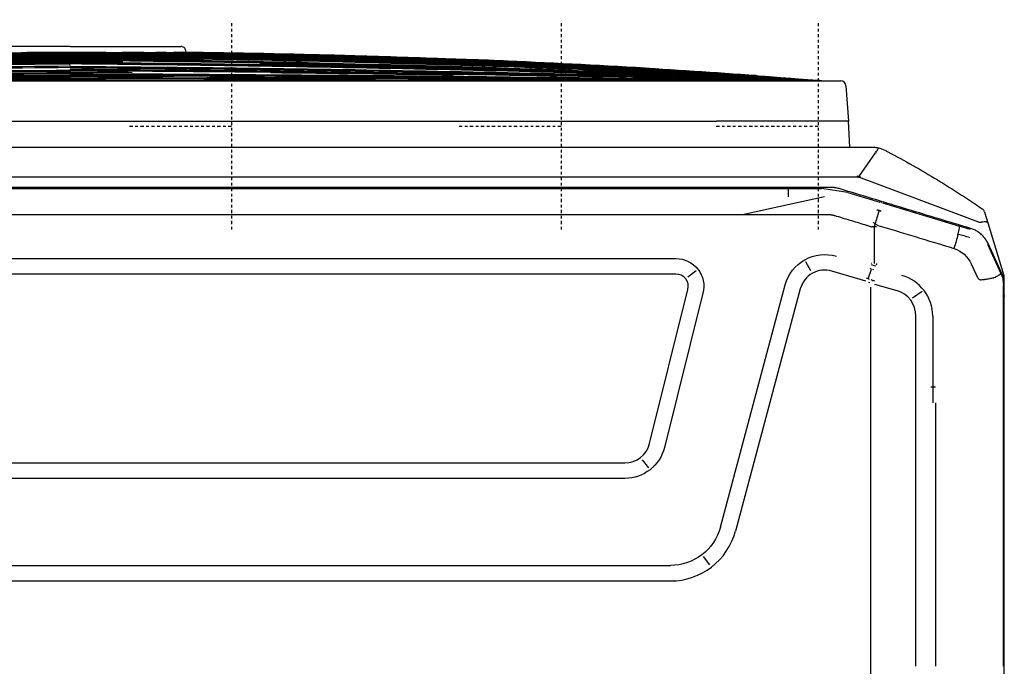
# Model space of a CAD drawing. Header units: centimetres. Extents: x 8435 to 34224, y 15581 to 23928.
# Tile 32 of 256: x 14124 to 14162, y 19673 to 19698. Entities that reach past the tile are written whole.
import ezdxf
from ezdxf import colors
from ezdxf.entities.mleader import LeaderData, LeaderLine
from ezdxf.math import Vec2, Vec3

# ---------------------------------------------------------------- set-up
doc = ezdxf.new("R2010")
doc.units = ezdxf.units.CM
doc.header["$LTSCALE"] = 0.2
doc.linetypes.add('CENTER', pattern=[2, 1.25, -0.25, 0.25, -0.25])
doc.layers.add('_ET_OPIS', color=7, linetype='Continuous', lineweight=20)
doc.styles.add('SIMPLEX', font='simplex.shx', dxfattribs={"height": 12})

# ---------------------------------------------------------------- blocks, each defined once
blk = doc.blocks.new('A$C557f46fc')
at = {"linetype": 'Continuous'}
for p, q in [((37.862, 118.764), (37.862, 56.037)), ((48.181, 107.302), (48.181, 63.944)), ((37.927, 85.523), (37.927, 61.143)), ((43.181, 65.144), (43.181, 85.523)), ((44.696, 85.523), (44.696, 63.944)), ((131.619, 78.923), (63.69, 78.923)), ((131.619, 77.723), (63.69, 77.723)), ((60.66, 77.672), (61.148, 77.036)), ((53.647, 56.336), (58.667, 75.069)), ((59.826, 74.758), (54.806, 56.025)), ((67.22, 70.991), (195.818, 70.991)), ((65.877, 69.551), (65.383, 70.183)), ((195.818, 69.791), (67.22, 69.791)), ((61.178, 56.674), (64.154, 68.596)), ((65.319, 68.306), (62.342, 56.384)), ((43.396, 63.944), (43.396, 65.144)), ((43.181, 63.944), (43.549, 63.944)), ((43.396, 58.449), (43.396, 63.944)), ((44.696, 63.944), (44.696, 58.449)), ((48.181, 63.944), (48.181, 56.205)), ((37.927, 61.143), (37.927, 56.049)), ((37.862, 56.882), (37.832, 56.882)), ((44.207, 56.545), (44.966, 57.065)), ((47.916, 55.961), (46.18, 56.457)), ((37.887, 55.291), (37.887, 55.803)), ((48.377, 55.809), (48.256, 55.856)), ((48.576, 55.741), (51.196, 54.964)), ((39.142, 51.223), (37.887, 55.291)), ((37.912, 55.577), (37.967, 55.589)), ((38.058, 55.137), (39.112, 52.838)), ((39.159, 52.886), (38.122, 55.153)), ((40.422, 54.394), (39.934, 55.457)), ((47.95, 54.864), (48.036, 54.837)), ((48.404, 55.563), (48.145, 54.802)), ((52.82, 54.938), (53.212, 54.239)), ((61.71, 54.93), (62.342, 55.423)), ((63.274, 55.191), (199.765, 55.191)), ((47.94, 51.537), (47.94, 54.363)), ((199.765, 53.991), (63.274, 53.991)), ((39.695, 52.16), (39.655, 52.111)), ((39.904, 51.157), (49.117, 47.688)), ((47.298, 49.685), (41.323, 51.483)), ((47.554, 50.254), (47.857, 51.292)), ((51.764, 49.231), (58.01, 50.58)), ((49.976, 48.873), (47.496, 49.625)), ((49.976, 48.873), (52.004, 48.573)), ((54.57, 49.231), (54.57, 48.562)), ((50.951, 48.515), (50.967, 48.585)), ((51.267, 48.492), (211.771, 48.492)), ((54.57, 48.573), (52.004, 48.573)), ((131.619, 48.573), (54.57, 48.573)), ((47.861, 45.819), (49.135, 47.665)), ((173.367, 47.678), (49.115, 47.678)), ((173.668, 45.378), (48.046, 45.378)), ((49.821, 45.378), (49.926, 43.378)), ((50.118, 40.63), (49.926, 43.378)), ((49.926, 43.378), (60.142, 43.378)), ((160.162, 43.378), (60.142, 43.378)), ((60.142, 40.258), (50.517, 40.258)), ((56.712, 40.258), (56.712, 40.258)), ((160.162, 40.258), (60.142, 40.258)), ((110.152, 40.061), (110.152, 40.063))]:
    blk.add_line(p, q, dxfattribs=at)
at = {"linetype": 'CENTER'}
for p, q in [((52.256, 35.784), (52.256, 51.784)), ((72.156, 35.784), (72.156, 51.784)), ((97.656, 35.784), (97.656, 51.784)), ((52.256, 43.784), (60.256, 43.784)), ((72.156, 43.784), (80.156, 43.784)), ((97.656, 43.784), (105.656, 43.784))]:
    blk.add_line(p, q, dxfattribs=at)
at = {"linetype": 'Continuous'}
for centre, radius, start, end in [((63.69, 73.723), 5.2, 89.99999, 165), ((67.22, 67.831), 1.96, 90, 165.9834), ((63.274, 56.151), 0.96, 165.98333, 270), ((51.754, 56.843), 1.96, 253.47049, 345), ((39.787, 50.488), 0.4, 197.14126, 235.50637), ((50.517, 40.658), 0.4, 184, 270)]:
    blk.add_arc(centre, radius, start, end, dxfattribs=at)
at = {"linetype": 'Continuous', "extrusion": (0, 0, -1)}
for centre, radius, start, end in [((-63.69, 73.723), 4, 15, 90.00001), ((-67.22, 67.831), 3.16, 14.01661, 90), ((-63.274, 56.151), 2.16, 270, 14.01665), ((-51.754, 56.843), 3.16, 195, 286.52941)]:
    blk.add_arc(centre, radius, start, end, dxfattribs=at)
at = {"linetype": 'Continuous'}
blk.add_ellipse((37.895, 64.44), major_axis=(0, 0.5), ratio=0.017453, dxfattribs=at)
for centre, major_axis, ratio, start_param, end_param in [((46.676, 58.449), (3.28, 0), 0.995519, 3.141593, 4.441128), ((46.788, 58.449), (2.092, 0), 0.995519, 3.141593, 4.417344), ((48.352, 55.153), (-3.825, 1.17), 0.178321, 1.484854, 1.57228), ((49.057, 57.475), (-3.838, 1.128), 0.705879, 1.540462, 1.56897)]:
    blk.add_ellipse(centre, major_axis=major_axis, ratio=ratio, start_param=start_param, end_param=end_param, dxfattribs=at)
for points, knots in [([(37.862, 56.037), (37.866, 55.934), (37.875, 55.728), (37.942, 55.424), (38.02, 55.233), (38.058, 55.137)], [0, 0, 0, 0, 0.333328, 0.666661, 1, 1, 1, 1]), ([(38.123, 55.16), (37.997, 55.436), (37.927, 55.742), (37.927, 56.049), (37.927, 56.049), (37.927, 56.049)], [0, 0, 0, 0, 0.999505, 0.999505, 1, 1, 1, 1]), ([(39.934, 55.457), (39.921, 55.483), (39.895, 55.535), (39.831, 55.598), (39.747, 55.625), (39.632, 55.63), (39.518, 55.621), (39.406, 55.605), (39.294, 55.587), (39.155, 55.564), (38.934, 55.524), (38.773, 55.492), (38.665, 55.471)], [0, 0, 0, 0, 0.063444, 0.125641, 0.187787, 0.250691, 0.375621, 0.43817, 0.500642, 0.625445, 0.750334, 1, 1, 1, 1]), ([(38.638, 55.462), (38.592, 55.438), (38.495, 55.387), (38.363, 55.313), (38.236, 55.236), (38.136, 55.17), (38.121, 55.158), (38.113, 55.151)], [0, 0, 0, 0, 0.154479, 0.322184, 0.503043, 0.755741, 1, 1, 1, 1]), ([(48.116, 54.385), (48.116, 54.384), (48.115, 54.383), (48.115, 54.381), (48.115, 54.38), (48.116, 54.378), (48.117, 54.376), (48.121, 54.37), (48.125, 54.367), (48.129, 54.363)], [0, 0, 0, 0, 0.093535, 0.093535, 0.207433, 0.207433, 0.397418, 0.397418, 1, 1, 1, 1]), ([(39.112, 52.838), (39.158, 52.748), (39.25, 52.567), (39.435, 52.322), (39.653, 52.103), (39.9, 51.918), (40.167, 51.769), (40.357, 51.703), (40.451, 51.671)], [0, 0, 0, 0, 0.164732, 0.332464, 0.501556, 0.670288, 0.836962, 1, 1, 1, 1]), ([(47.659, 51.426), (46.695, 51.716), (45.731, 52.007), (43.764, 52.599), (42.76, 52.901), (41.757, 53.203)], [0, 0, 0, 0, 0.489998, 0.489998, 1, 1, 1, 1]), ([(40.531, 52.38), (40.542, 52.377), (40.553, 52.373), (40.704, 52.322), (40.846, 52.279), (41.131, 52.201), (41.274, 52.167), (41.429, 52.137), (41.438, 52.135), (41.447, 52.133)], [0, 0, 0, 0, 0.036866, 0.036866, 0.504699, 0.504699, 0.970315, 0.970315, 1, 1, 1, 1]), ([(41.447, 52.133), (41.422, 52.039), (41.398, 51.948), (41.36, 51.785), (41.345, 51.712), (41.325, 51.593), (41.32, 51.545), (41.32, 51.492), (41.323, 51.477), (41.329, 51.47), (41.33, 51.47), (41.331, 51.469)], [0, 0, 0, 0, 0.2609, 0.2609, 0.5218, 0.5218, 0.782701, 0.782701, 0.970671, 0.970671, 1, 1, 1, 1]), ([(39.405, 50.37), (39.331, 50.61), (39.258, 50.848), (39.17, 51.132), (39.156, 51.177), (39.142, 51.223)], [0, 0, 0, 0, 0.83827, 0.83827, 1, 1, 1, 1]), ([(39.142, 51.223), (39.142, 51.223), (39.142, 51.223), (39.149, 51.201), (39.17, 51.184), (39.237, 51.161), (39.284, 51.155), (39.397, 51.154), (39.463, 51.159), (39.562, 51.174), (39.59, 51.179), (39.618, 51.184)], [0, 0, 0, 0, 0.003941, 0.003941, 0.301622, 0.301622, 0.599603, 0.599603, 0.892581, 0.892581, 1, 1, 1, 1]), ([(39.904, 51.156), (39.896, 51.159), (39.888, 51.162), (39.795, 51.192), (39.701, 51.201), (39.619, 51.184)], [0, 0, 0, 0, 0.086433, 0.086433, 1, 1, 1, 1]), ([(40.451, 51.671), (40.553, 51.64), (40.655, 51.609), (41.166, 51.455), (41.574, 51.331), (43.616, 50.714), (45.25, 50.219), (48.135, 49.344), (49.388, 48.964), (50.64, 48.585)], [0, 0, 0, 0, 0.030057, 0.030057, 0.150285, 0.150285, 0.631198, 0.631198, 1, 1, 1, 1]), ([(47.698, 51.406), (47.722, 51.387), (47.772, 51.349), (47.876, 51.278), (47.956, 51.229), (48.01, 51.197)], [0, 0, 0, 0, 0.24998, 0.499983, 1, 1, 1, 1]), ([(47.752, 51.545), (47.814, 51.542), (47.937, 51.537), (48.061, 51.533), (48.123, 51.532)], [0, 0, 0, 0, 0.499978, 1, 1, 1, 1]), ([(50.981, 50.666), (50.788, 50.724), (50.403, 50.841), (49.825, 51.016), (49.247, 51.192), (48.862, 51.308), (48.592, 51.39), (48.515, 51.414), (48.335, 51.468), (48.232, 51.5), (48.129, 51.531)], [0, 0, 0, 0, 0.202609, 0.405217, 0.607826, 0.810435, 0.810435, 0.891478, 0.891478, 1, 1, 1, 1]), ([(47.682, 50.237), (47.671, 50.236), (47.647, 50.234), (47.601, 50.242), (47.545, 50.255), (47.478, 50.278), (47.44, 50.304), (47.42, 50.317)], [0, 0, 0, 0, 0.124243, 0.250098, 0.500245, 0.750313, 1, 1, 1, 1]), ([(47.118, 45.606), (45.816, 46.288), (44.534, 47.009), (42.015, 48.526), (40.779, 49.322), (39.569, 50.153)], [0, 0, 0, 0, 0.5, 0.5, 1, 1, 1, 1]), ([(50.64, 48.585), (50.743, 48.558), (50.948, 48.503), (51.161, 48.496), (51.267, 48.492)], [0, 0, 0, 0, 0.498926, 1, 1, 1, 1]), ([(48.991, 47.674), (48.992, 47.674), (48.993, 47.674), (49.035, 47.674), (49.075, 47.674), (49.115, 47.675)], [0, 0, 0, 0, 0.032778, 0.032778, 1, 1, 1, 1]), ([(49.115, 47.675), (49.119, 47.698), (49.123, 47.722), (49.128, 47.747), (49.128, 47.748), (49.128, 47.749)], [0, 0, 0, 0, 0.960053, 0.960053, 1, 1, 1, 1]), ([(49.115, 47.675), (49.157, 47.654), (49.2, 47.634), (49.243, 47.613), (49.245, 47.612), (49.246, 47.612)], [0, 0, 0, 0, 0.968586, 0.968586, 1, 1, 1, 1]), ([(47.626, 45.484), (47.629, 45.489), (47.631, 45.495), (47.655, 45.544), (47.681, 45.598), (47.734, 45.686), (47.756, 45.719), (47.782, 45.749)], [0, 0, 0, 0, 0.07944, 0.07944, 0.676385, 0.676385, 1, 1, 1, 1]), ([(47.766, 45.781), (47.759, 45.781), (47.752, 45.782), (47.744, 45.782), (47.743, 45.782), (47.743, 45.782)], [0, 0, 0, 0, 0.895907, 0.895907, 1, 1, 1, 1]), ([(47.774, 45.805), (47.774, 45.805), (47.774, 45.804), (47.771, 45.796), (47.769, 45.788), (47.766, 45.781)], [0, 0, 0, 0, 0.075095, 0.075095, 1, 1, 1, 1]), ([(47.766, 45.781), (47.78, 45.752), (47.794, 45.725), (47.809, 45.699), (47.81, 45.698), (47.811, 45.697)], [0, 0, 0, 0, 0.958709, 0.958709, 1, 1, 1, 1]), ([(48.046, 45.378), (48.045, 45.378), (48.043, 45.378), (48.038, 45.378), (48.033, 45.378), (48.009, 45.378), (47.989, 45.379), (47.851, 45.384), (47.733, 45.399), (47.617, 45.425)], [0, 0, 0, 0, 0.008756, 0.008756, 0.040334, 0.040334, 0.177893, 0.177893, 1, 1, 1, 1]), ([(110.152, 38.827), (100.35, 38.911), (90.55, 39.073), (71.16, 39.543), (61.572, 39.849), (51.988, 40.255)], [0, 0, 0, 0, 0.505409, 0.505409, 1, 1, 1, 1]), ([(110.152, 38.356), (100.348, 38.445), (90.545, 38.647), (71.155, 39.268), (61.568, 39.683), (51.99, 40.246)], [0, 0, 0, 0, 0.505401, 0.505401, 1, 1, 1, 1]), ([(51.99, 40.246), (61.568, 39.684), (71.155, 39.27), (90.545, 38.65), (100.348, 38.448), (110.152, 38.359)], [0, 0, 0, 0, 0.494599, 0.494599, 1, 1, 1, 1]), ([(110.152, 38.296), (100.348, 38.383), (90.544, 38.589), (71.154, 39.229), (61.568, 39.659), (51.99, 40.245)], [0, 0, 0, 0, 0.505401, 0.505401, 1, 1, 1, 1]), ([(51.99, 40.245), (61.568, 39.66), (71.154, 39.23), (90.544, 38.591), (100.348, 38.386), (110.152, 38.299)], [0, 0, 0, 0, 0.494599, 0.494599, 1, 1, 1, 1]), ([(110.152, 38.242), (100.347, 38.325), (90.543, 38.533), (71.154, 39.191), (61.567, 39.635), (51.99, 40.244)], [0, 0, 0, 0, 0.505401, 0.505401, 1, 1, 1, 1]), ([(110.152, 38.192), (100.347, 38.271), (90.543, 38.482), (71.153, 39.155), (61.566, 39.613), (51.99, 40.243)], [0, 0, 0, 0, 0.505401, 0.505401, 1, 1, 1, 1]), ([(110.152, 38.148), (100.346, 38.222), (90.542, 38.433), (71.152, 39.12), (61.566, 39.591), (51.991, 40.241)], [0, 0, 0, 0, 0.505401, 0.505401, 1, 1, 1, 1]), ([(110.152, 38.109), (100.346, 38.177), (90.541, 38.389), (71.15, 39.088), (61.565, 39.57), (51.991, 40.24)], [0, 0, 0, 0, 0.505401, 0.505401, 1, 1, 1, 1]), ([(110.152, 38.568), (100.349, 38.659), (90.547, 38.844), (71.16, 39.398), (61.575, 39.762), (51.996, 40.25)], [0, 0, 0, 0, 0.505465, 0.505465, 1, 1, 1, 1]), ([(52.014, 40.251), (61.588, 39.791), (71.167, 39.446), (90.548, 38.921), (100.35, 38.742), (110.152, 38.653)], [0, 0, 0, 0, 0.494375, 0.494375, 1, 1, 1, 1]), ([(95.462, 38.929), (90.557, 39.014), (85.653, 39.119), (71.205, 39.492), (61.662, 39.816), (52.124, 40.248)], [0, 0, 0, 0, 0.339395, 0.339395, 1, 1, 1, 1]), ([(110.152, 39.125), (100.351, 39.197), (90.551, 39.327), (71.214, 39.7), (61.677, 39.939), (52.143, 40.255)], [0, 0, 0, 0, 0.50677, 0.50677, 1, 1, 1, 1]), ([(110.152, 39.232), (100.352, 39.298), (90.551, 39.417), (71.215, 39.755), (61.678, 39.972), (52.144, 40.257)], [0, 0, 0, 0, 0.506778, 0.506778, 1, 1, 1, 1]), ([(52.184, 40.256), (61.705, 39.973), (71.228, 39.757), (90.551, 39.421), (100.352, 39.302), (110.152, 39.237)], [0, 0, 0, 0, 0.492868, 0.492868, 1, 1, 1, 1]), ([(110.152, 38.649), (100.35, 38.739), (90.548, 38.917), (71.238, 39.442), (61.73, 39.784), (52.227, 40.241)], [0, 0, 0, 0, 0.507485, 0.507485, 1, 1, 1, 1]), ([(110.152, 38.922), (100.351, 39.003), (90.55, 39.155), (71.251, 39.592), (61.753, 39.874), (52.258, 40.246)], [0, 0, 0, 0, 0.507767, 0.507767, 1, 1, 1, 1]), ([(52.258, 40.246), (61.753, 39.875), (71.251, 39.594), (90.55, 39.159), (100.351, 39.007), (110.152, 38.927)], [0, 0, 0, 0, 0.492233, 0.492233, 1, 1, 1, 1]), ([(52.258, 40.244), (61.752, 39.844), (71.25, 39.543), (90.549, 39.076), (100.35, 38.915), (110.152, 38.831)], [0, 0, 0, 0, 0.492233, 0.492233, 1, 1, 1, 1]), ([(110.152, 39.454), (104.487, 39.484), (98.821, 39.529), (87.49, 39.645), (81.825, 39.717), (70.494, 39.888), (64.828, 39.989), (56.895, 40.154), (54.626, 40.204), (52.357, 40.257)], [0, 0, 0, 0, 0.294057, 0.294057, 0.58814, 0.58814, 0.882227, 0.882227, 1, 1, 1, 1]), ([(52.438, 40.255), (57.518, 40.137), (62.599, 40.034), (73.189, 39.847), (78.699, 39.764), (89.719, 39.624), (95.229, 39.567), (103.877, 39.497), (107.015, 39.476), (110.152, 39.459)], [0, 0, 0, 0, 0.264103, 0.264103, 0.550513, 0.550513, 0.836923, 0.836923, 1, 1, 1, 1]), ([(101.18, 38.034), (99.272, 38.057), (94.916, 38.124), (88.114, 38.286), (80.774, 38.53), (73.436, 38.843), (64.064, 39.34), (57.143, 39.817), (52.668, 40.179)], [0, 0, 0, 0, 0.11788, 0.269085, 0.420289, 0.571494, 0.722699, 1, 1, 1, 1]), ([(65.408, 40.109), (62.637, 40.139), (59.867, 40.171), (55.73, 40.222), (54.364, 40.239), (52.997, 40.257)], [0, 0, 0, 0, 0.669634, 0.669634, 1, 1, 1, 1]), ([(53.224, 40.255), (59.292, 40.175), (65.361, 40.108), (74.809, 40.019), (78.189, 39.99), (88.328, 39.912), (95.088, 39.871), (104.616, 39.828), (107.384, 39.817), (110.152, 39.809)], [0, 0, 0, 0, 0.319801, 0.319801, 0.497905, 0.497905, 0.854114, 0.854114, 1, 1, 1, 1]), ([(110.152, 39.923), (104.508, 39.936), (98.863, 39.956), (90.397, 39.993), (87.574, 40.007), (79.107, 40.053), (73.463, 40.09), (63.099, 40.169), (58.379, 40.21), (53.66, 40.256)], [0, 0, 0, 0, 0.299747, 0.299747, 0.449624, 0.449624, 0.749381, 0.749381, 1, 1, 1, 1]), ([(53.661, 40.256), (58.153, 40.213), (62.646, 40.175), (69.802, 40.12), (72.467, 40.101), (80.46, 40.049), (85.789, 40.019), (96.447, 39.97), (101.775, 39.951), (108.12, 39.933), (109.136, 39.931), (110.152, 39.928)], [0, 0, 0, 0, 0.238571, 0.238571, 0.380065, 0.380065, 0.663055, 0.663055, 0.946044, 0.946044, 1, 1, 1, 1]), ([(110.152, 38.422), (100.348, 38.512), (90.546, 38.709), (71.933, 39.286), (63.122, 39.645), (54.317, 40.119)], [0, 0, 0, 0, 0.526489, 0.526489, 1, 1, 1, 1]), ([(101.395, 38.044), (93.047, 38.147), (84.701, 38.379), (69.702, 39.032), (63.047, 39.41), (56.399, 39.896)], [0, 0, 0, 0, 0.556048, 0.556048, 1, 1, 1, 1]), ([(57.036, 39.85), (63.475, 39.386), (69.921, 39.023), (84.715, 38.379), (93.064, 38.147), (101.416, 38.044)], [0, 0, 0, 0, 0.435984, 0.435984, 1, 1, 1, 1]), ([(57.323, 39.838), (63.787, 39.383), (70.259, 39.027), (85.198, 38.387), (93.668, 38.156), (102.14, 38.052)], [0, 0, 0, 0, 0.433408, 0.433408, 1, 1, 1, 1]), ([(102.095, 38.051), (93.631, 38.155), (85.168, 38.387), (70.297, 39.024), (63.887, 39.377), (57.483, 39.826)], [0, 0, 0, 0, 0.568697, 0.568697, 1, 1, 1, 1]), ([(58.044, 40.257), (63.533, 40.225), (69.022, 40.197), (76.457, 40.165), (78.404, 40.157), (84.244, 40.135), (88.137, 40.121), (95.923, 40.098), (99.816, 40.089), (105.857, 40.076), (108.005, 40.072), (110.152, 40.069)], [0, 0, 0, 0, 0.31601, 0.31601, 0.42808, 0.42808, 0.652219, 0.652219, 0.876357, 0.876357, 1, 1, 1, 1]), ([(59.379, 39.775), (66.496, 39.359), (73.617, 39.035), (90.542, 38.436), (100.346, 38.224), (110.152, 38.15)], [0, 0, 0, 0, 0.420951, 0.420951, 1, 1, 1, 1]), ([(60.608, 39.671), (67.315, 39.268), (74.026, 38.953), (90.54, 38.349), (100.345, 38.138), (110.152, 38.077)], [0, 0, 0, 0, 0.406561, 0.406561, 1, 1, 1, 1]), ([(60.768, 39.678), (67.422, 39.289), (74.08, 38.984), (90.541, 38.391), (100.346, 38.179), (110.152, 38.111)], [0, 0, 0, 0, 0.40464, 0.40464, 1, 1, 1, 1]), ([(110.152, 40.183), (100.319, 40.19), (90.486, 40.204), (75.853, 40.232), (71.054, 40.243), (66.255, 40.255)], [0, 0, 0, 0, 0.672022, 0.672022, 1, 1, 1, 1]), ([(110.152, 39.232), (119.953, 39.298), (129.754, 39.417), (149.112, 39.755), (158.67, 39.973), (168.226, 40.259)], [0, 0, 0, 0, 0.506209, 0.506209, 1, 1, 1, 1]), ([(110.152, 39.125), (119.953, 39.197), (129.754, 39.327), (149.112, 39.7), (158.67, 39.94), (168.226, 40.257)], [0, 0, 0, 0, 0.506209, 0.506209, 1, 1, 1, 1]), ([(110.152, 39.454), (115.818, 39.484), (121.483, 39.529), (132.815, 39.645), (138.48, 39.717), (149.811, 39.888), (155.477, 39.989), (163.41, 40.154), (165.679, 40.204), (167.947, 40.257)], [0, 0, 0, 0, 0.294057, 0.294057, 0.58814, 0.58814, 0.882227, 0.882227, 1, 1, 1, 1]), ([(162.261, 40.257), (156.772, 40.225), (151.283, 40.197), (143.847, 40.165), (141.901, 40.157), (136.061, 40.135), (132.168, 40.121), (124.382, 40.098), (120.488, 40.089), (114.448, 40.076), (112.3, 40.072), (110.152, 40.069)], [0, 0, 0, 0, 0.31601, 0.31601, 0.42808, 0.42808, 0.652219, 0.652219, 0.876357, 0.876357, 1, 1, 1, 1]), ([(110.152, 40.193), (110.152, 40.194), (110.152, 40.197), (110.152, 40.209), (110.152, 40.218), (110.152, 40.237), (110.152, 40.247), (110.152, 40.257)], [0, 0, 0, 0, 0.356764, 0.356764, 0.713527, 0.713527, 1, 1, 1, 1]), ([(110.152, 39.923), (115.797, 39.936), (121.441, 39.956), (129.908, 39.993), (132.731, 40.007), (141.198, 40.053), (146.842, 40.09), (157.2, 40.169), (161.913, 40.21), (166.625, 40.256)], [0, 0, 0, 0, 0.299848, 0.299848, 0.449777, 0.449777, 0.749636, 0.749636, 1, 1, 1, 1]), ([(166.644, 40.256), (162.151, 40.213), (157.659, 40.175), (150.502, 40.12), (147.838, 40.101), (139.845, 40.049), (134.516, 40.019), (123.858, 39.97), (118.529, 39.951), (112.184, 39.933), (111.168, 39.931), (110.152, 39.928)], [0, 0, 0, 0, 0.238571, 0.238571, 0.380065, 0.380065, 0.663055, 0.663055, 0.946044, 0.946044, 1, 1, 1, 1]), ([(110.152, 38.827), (119.954, 38.911), (129.755, 39.073), (149.145, 39.543), (158.732, 39.849), (168.316, 40.255)], [0, 0, 0, 0, 0.505409, 0.505409, 1, 1, 1, 1]), ([(167.867, 40.255), (162.787, 40.137), (157.706, 40.034), (147.116, 39.847), (141.606, 39.764), (130.586, 39.624), (125.075, 39.567), (116.428, 39.497), (113.29, 39.476), (110.152, 39.459)], [0, 0, 0, 0, 0.264103, 0.264103, 0.550513, 0.550513, 0.836923, 0.836923, 1, 1, 1, 1]), ([(167.081, 40.255), (161.012, 40.175), (154.944, 40.108), (145.496, 40.019), (142.116, 39.99), (131.977, 39.912), (125.217, 39.871), (115.689, 39.828), (112.921, 39.817), (110.152, 39.809)], [0, 0, 0, 0, 0.319801, 0.319801, 0.497905, 0.497905, 0.854114, 0.854114, 1, 1, 1, 1]), ([(110.152, 40.183), (119.986, 40.19), (129.819, 40.204), (144.452, 40.232), (149.251, 40.243), (154.05, 40.255)], [0, 0, 0, 0, 0.672022, 0.672022, 1, 1, 1, 1]), ([(168.291, 40.251), (158.717, 39.791), (149.138, 39.446), (129.757, 38.921), (119.955, 38.742), (110.152, 38.653)], [0, 0, 0, 0, 0.494375, 0.494375, 1, 1, 1, 1]), ([(110.152, 38.568), (119.956, 38.659), (129.758, 38.844), (149.145, 39.398), (158.73, 39.762), (168.309, 40.25)], [0, 0, 0, 0, 0.505465, 0.505465, 1, 1, 1, 1]), ([(110.152, 38.422), (119.956, 38.512), (129.759, 38.709), (149.149, 39.31), (158.736, 39.709), (168.315, 40.248)], [0, 0, 0, 0, 0.505401, 0.505401, 1, 1, 1, 1]), ([(168.316, 40.248), (158.736, 39.71), (149.149, 39.312), (129.759, 38.712), (119.956, 38.515), (110.152, 38.425)], [0, 0, 0, 0, 0.494599, 0.494599, 1, 1, 1, 1]), ([(110.152, 38.736), (119.955, 38.823), (129.756, 38.993), (149.1, 39.492), (158.643, 39.816), (168.181, 40.248)], [0, 0, 0, 0, 0.506586, 0.506586, 1, 1, 1, 1]), ([(110.152, 38.356), (119.957, 38.445), (129.76, 38.647), (149.15, 39.268), (158.736, 39.683), (168.315, 40.246)], [0, 0, 0, 0, 0.505401, 0.505401, 1, 1, 1, 1]), ([(168.315, 40.246), (158.736, 39.684), (149.15, 39.27), (129.76, 38.65), (119.957, 38.448), (110.152, 38.359)], [0, 0, 0, 0, 0.494599, 0.494599, 1, 1, 1, 1]), ([(110.152, 38.922), (119.954, 39.003), (129.755, 39.155), (149.054, 39.592), (158.552, 39.874), (168.047, 40.246)], [0, 0, 0, 0, 0.507767, 0.507767, 1, 1, 1, 1]), ([(168.047, 40.246), (158.552, 39.875), (149.054, 39.594), (129.755, 39.159), (119.954, 39.007), (110.152, 38.927)], [0, 0, 0, 0, 0.492233, 0.492233, 1, 1, 1, 1]), ([(110.152, 38.296), (119.957, 38.383), (129.761, 38.589), (149.15, 39.229), (158.737, 39.659), (168.315, 40.245)], [0, 0, 0, 0, 0.505401, 0.505401, 1, 1, 1, 1]), ([(168.315, 40.245), (158.737, 39.66), (149.151, 39.23), (129.761, 38.591), (119.957, 38.386), (110.152, 38.299)], [0, 0, 0, 0, 0.494599, 0.494599, 1, 1, 1, 1]), ([(110.152, 38.242), (119.958, 38.325), (129.762, 38.533), (149.151, 39.191), (158.738, 39.635), (168.315, 40.244)], [0, 0, 0, 0, 0.505401, 0.505401, 1, 1, 1, 1]), ([(168.047, 40.244), (158.552, 39.844), (149.055, 39.543), (129.756, 39.076), (119.954, 38.915), (110.152, 38.831)], [0, 0, 0, 0, 0.492233, 0.492233, 1, 1, 1, 1]), ([(110.152, 38.192), (119.958, 38.271), (129.762, 38.482), (149.152, 39.155), (158.739, 39.613), (168.314, 40.243)], [0, 0, 0, 0, 0.505401, 0.505401, 1, 1, 1, 1]), ([(110.152, 38.148), (119.959, 38.222), (129.763, 38.433), (149.153, 39.12), (158.739, 39.591), (168.314, 40.241)], [0, 0, 0, 0, 0.505401, 0.505401, 1, 1, 1, 1]), ([(110.152, 38.649), (119.955, 38.739), (129.757, 38.917), (149.067, 39.442), (158.575, 39.784), (168.078, 40.241)], [0, 0, 0, 0, 0.507485, 0.507485, 1, 1, 1, 1]), ([(110.152, 38.109), (119.959, 38.177), (129.764, 38.389), (149.154, 39.088), (158.74, 39.57), (168.314, 40.24)], [0, 0, 0, 0, 0.505401, 0.505401, 1, 1, 1, 1]), ([(110.152, 40.069), (110.152, 40.07), (110.152, 40.074), (110.152, 40.086), (110.152, 40.094), (110.152, 40.116), (110.152, 40.128), (110.152, 40.156), (110.152, 40.171), (110.152, 40.191), (110.152, 40.196), (110.152, 40.202)], [0, 0, 0, 0, 0.231562, 0.231562, 0.463124, 0.463124, 0.694686, 0.694686, 0.926248, 0.926248, 1, 1, 1, 1]), ([(110.152, 40.063), (118.572, 40.077), (126.992, 40.099), (136.486, 40.133), (137.559, 40.137), (138.632, 40.141)], [0, 0, 0, 0, 0.886937, 0.886937, 1, 1, 1, 1]), ([(110.152, 39.928), (110.152, 39.929), (110.152, 39.933), (110.152, 39.945), (110.152, 39.954), (110.152, 39.975), (110.152, 39.987), (110.152, 40.015), (110.152, 40.03), (110.152, 40.051), (110.152, 40.056), (110.152, 40.061)], [0, 0, 0, 0, 0.231495, 0.231495, 0.46299, 0.46299, 0.694485, 0.694485, 0.925981, 0.925981, 1, 1, 1, 1]), ([(110.152, 39.809), (110.152, 39.81), (110.152, 39.813), (110.152, 39.825), (110.152, 39.834), (110.152, 39.855), (110.152, 39.868), (110.152, 39.895), (110.152, 39.91), (110.152, 39.931), (110.152, 39.936), (110.152, 39.941)], [0, 0, 0, 0, 0.231403, 0.231403, 0.462805, 0.462805, 0.694209, 0.694209, 0.925613, 0.925613, 1, 1, 1, 1]), ([(110.152, 38.492), (119.956, 38.583), (129.758, 38.775), (146.946, 39.287), (154.333, 39.564), (161.717, 39.915)], [0, 0, 0, 0, 0.570136, 0.570136, 1, 1, 1, 1]), ([(160.552, 39.862), (153.556, 39.537), (146.558, 39.278), (129.758, 38.778), (119.956, 38.586), (110.152, 38.495)], [0, 0, 0, 0, 0.416676, 0.416676, 1, 1, 1, 1]), ([(110.152, 39.69), (110.152, 39.691), (110.152, 39.695), (110.152, 39.707), (110.152, 39.716), (110.152, 39.737), (110.152, 39.749), (110.152, 39.777), (110.152, 39.792), (110.152, 39.812), (110.152, 39.818), (110.152, 39.823)], [0, 0, 0, 0, 0.231285, 0.231285, 0.46257, 0.46257, 0.693856, 0.693856, 0.925144, 0.925144, 1, 1, 1, 1]), ([(110.152, 39.574), (110.152, 39.574), (110.152, 39.578), (110.152, 39.59), (110.152, 39.599), (110.152, 39.62), (110.152, 39.632), (110.152, 39.66), (110.152, 39.675), (110.152, 39.696), (110.152, 39.701), (110.152, 39.706)], [0, 0, 0, 0, 0.231142, 0.231142, 0.462283, 0.462283, 0.693426, 0.693426, 0.924571, 0.924571, 1, 1, 1, 1]), ([(159.536, 39.678), (152.883, 39.289), (146.225, 38.984), (129.764, 38.391), (119.959, 38.179), (110.152, 38.111)], [0, 0, 0, 0, 0.40464, 0.40464, 1, 1, 1, 1]), ([(105.974, 38.052), (96.863, 38.137), (87.754, 38.36), (74.03, 38.906), (69.41, 39.126), (64.793, 39.39)], [0, 0, 0, 0, 0.663309, 0.663309, 1, 1, 1, 1]), ([(103.431, 38.055), (94.744, 38.155), (86.059, 38.385), (73.235, 38.919), (69.092, 39.123), (64.95, 39.362)], [0, 0, 0, 0, 0.676819, 0.676819, 1, 1, 1, 1]), ([(64.955, 39.314), (68.719, 39.087), (72.486, 38.893), (77.265, 38.683), (78.276, 38.64), (79.288, 38.6)], [0, 0, 0, 0, 0.788325, 0.788325, 1, 1, 1, 1]), ([(67.625, 39.213), (70.889, 39.037), (74.154, 38.882), (86.113, 38.384), (94.812, 38.154), (103.512, 38.055)], [0, 0, 0, 0, 0.273091, 0.273091, 1, 1, 1, 1]), ([(71.314, 39.074), (74.455, 38.924), (77.597, 38.791), (90.54, 38.313), (100.345, 38.103), (110.152, 38.049)], [0, 0, 0, 0, 0.242783, 0.242783, 1, 1, 1, 1]), ([(77.766, 38.931), (78.758, 38.894), (79.75, 38.858), (90.542, 38.484), (100.347, 38.274), (110.152, 38.194)], [0, 0, 0, 0, 0.091941, 0.091941, 1, 1, 1, 1]), ([(110.152, 39.459), (110.152, 39.46), (110.152, 39.463), (110.152, 39.475), (110.152, 39.484), (110.152, 39.505), (110.152, 39.518), (110.152, 39.545), (110.152, 39.56), (110.152, 39.581), (110.152, 39.586), (110.152, 39.591)], [0, 0, 0, 0, 0.230972, 0.230972, 0.461944, 0.461944, 0.692918, 0.692918, 0.923895, 0.923895, 1, 1, 1, 1]), ([(110.152, 39.346), (110.152, 39.347), (110.152, 39.351), (110.152, 39.363), (110.152, 39.371), (110.152, 39.392), (110.152, 39.405), (110.152, 39.432), (110.152, 39.448), (110.152, 39.468), (110.152, 39.474), (110.152, 39.479)], [0, 0, 0, 0, 0.230777, 0.230777, 0.461553, 0.461553, 0.692332, 0.692332, 0.923115, 0.923115, 1, 1, 1, 1]), ([(155.141, 39.457), (149.95, 39.188), (144.757, 38.966), (129.763, 38.436), (119.959, 38.224), (110.152, 38.15)], [0, 0, 0, 0, 0.346419, 0.346419, 1, 1, 1, 1]), ([(154.282, 39.439), (149.377, 39.197), (144.47, 38.994), (129.763, 38.484), (119.958, 38.274), (110.152, 38.194)], [0, 0, 0, 0, 0.333694, 0.333694, 1, 1, 1, 1]), ([(110.152, 39.13), (110.152, 39.131), (110.152, 39.134), (110.152, 39.146), (110.152, 39.155), (110.152, 39.175), (110.152, 39.186), (110.152, 39.198)], [0, 0, 0, 0, 0.343869, 0.343869, 0.687737, 0.687737, 1, 1, 1, 1]), ([(101.138, 38.14), (94.337, 38.243), (87.537, 38.421), (80.574, 38.679), (80.408, 38.685), (80.243, 38.691)], [0, 0, 0, 0, 0.976248, 0.976248, 1, 1, 1, 1]), ([(101.182, 37.98), (101.183, 37.955), (101.186, 37.931), (101.202, 37.863), (101.219, 37.82), (101.267, 37.744), (101.297, 37.71), (101.367, 37.654), (101.407, 37.631), (101.492, 37.602), (101.537, 37.594), (101.582, 37.594)], [0, 0, 0, 0, 0.120665, 0.120665, 0.340499, 0.340499, 0.560332, 0.560332, 0.780166, 0.780166, 1, 1, 1, 1]), ([(110.152, 37.594), (109.035, 37.594), (107.906, 37.594), (105.843, 37.594), (104.887, 37.594), (103.699, 37.594), (103.337, 37.594), (102.715, 37.594), (102.451, 37.594), (101.804, 37.594), (101.582, 37.594), (101.582, 37.594)], [0, 0, 0, 0, 0.25, 0.25, 0.5, 0.5, 0.625, 0.625, 0.75, 0.75, 1, 1, 1, 1]), ([(110.152, 37.594), (111.27, 37.594), (112.398, 37.594), (114.462, 37.594), (115.418, 37.594), (116.606, 37.594), (116.968, 37.594), (117.59, 37.594), (117.854, 37.594), (118.5, 37.594), (118.723, 37.594), (118.723, 37.594)], [0, 0, 0, 0, 0.25, 0.25, 0.5, 0.5, 0.625, 0.625, 0.75, 0.75, 1, 1, 1, 1])]:
    blk.add_open_spline(points, degree=3, knots=knots, dxfattribs=at)
for points, degree in [([(47.871, 55.751), (47.973, 55.722), (48.075, 55.687), (48.176, 55.649)], 3), ([(38.114, 55.15), (38.114, 55.15), (38.113, 55.151), (38.113, 55.151)], 3), ([(38.665, 55.471), (38.655, 55.469), (38.646, 55.466), (38.638, 55.462)], 3), ([(48.297, 55.602), (48.368, 55.575), (48.44, 55.55), (48.513, 55.528)], 3), ([(41.757, 53.203), (41.185, 53.392), (40.673, 53.846), (40.422, 54.394)], 3), ([(47.752, 54.363), (47.752, 54.407), (47.758, 54.451), (47.771, 54.493)], 3), ([(48.254, 54.769), (48.254, 54.768), (48.254, 54.768), (48.254, 54.768)], 3), ([(41.447, 52.133), (41.545, 52.485), (41.649, 52.842), (41.757, 53.203)], 3), ([(41.447, 52.133), (41.447, 52.133)], 1), ([(41.331, 51.469), (41.05, 51.554), (40.77, 51.637), (40.492, 51.72)], 3), ([(47.698, 51.406), (47.686, 51.415), (47.673, 51.422), (47.659, 51.426)], 3), ([(47.834, 51.306), (47.885, 51.374), (47.917, 51.454), (47.932, 51.537)], 3), ([(48.129, 51.531), (48.127, 51.531), (48.125, 51.532), (48.123, 51.532)], 3), ([(47.42, 50.317), (47.41, 50.326), (47.4, 50.335), (47.39, 50.345)], 3), ([(131.619, 50.58), (104.933, 50.58), (78.247, 50.58), (51.561, 50.58)], 3), ([(39.569, 50.153), (39.563, 50.157), (39.561, 50.159), (39.561, 50.159)], 3), ([(47.306, 49.671), (47.368, 49.652), (47.431, 49.633), (47.493, 49.614)], 3), ([(47.722, 50.244), (47.709, 50.242), (47.696, 50.24), (47.682, 50.237)], 3), ([(47.617, 45.425), (47.441, 45.463), (47.274, 45.525), (47.118, 45.606)], 3), ([(52.259, 40.235), (52.169, 40.24), (52.079, 40.244), (51.989, 40.249)], 3), ([(51.989, 40.249), (52.709, 40.211), (53.43, 40.173), (54.151, 40.136)], 3), ([(51.99, 40.244), (52.08, 40.238), (52.17, 40.232), (52.26, 40.227)], 3), ([(51.99, 40.243), (52.08, 40.237), (52.17, 40.231), (52.26, 40.225)], 3), ([(51.992, 40.251), (52.08, 40.246), (52.168, 40.242), (52.256, 40.237)], 3), ([(52.123, 40.248), (52.123, 40.248), (52.123, 40.248)], 2), ([(52.125, 40.23), (52.125, 40.229), (52.125, 40.229)], 2), ([(61.248, 39.632), (58.206, 39.812), (55.165, 40.011), (52.126, 40.229)], 3), ([(52.126, 40.228), (52.126, 40.228), (52.126, 40.228)], 2), ([(57.325, 39.865), (55.592, 39.98), (53.859, 40.101), (52.126, 40.228)], 3), ([(110.152, 39.341), (90.855, 39.459), (71.558, 39.741), (52.267, 40.256)], 3), ([(110.152, 39.685), (91.036, 39.761), (71.92, 39.937), (52.806, 40.255)], 3), ([(54.328, 40.119), (55.335, 40.065), (56.342, 40.012), (57.349, 39.961)], 3), ([(61.498, 40.236), (60.296, 40.243), (59.095, 40.25), (57.893, 40.257)], 3), ([(58.012, 39.799), (61.025, 39.594), (64.04, 39.41), (67.056, 39.244)], 3), ([(58.437, 39.781), (60.436, 39.65), (62.434, 39.526), (64.434, 39.411)], 3), ([(60.723, 39.648), (60.105, 39.686), (59.486, 39.725), (58.868, 39.765)], 3), ([(94.649, 39.609), (89.936, 39.661), (85.222, 39.723), (80.509, 39.797)], 3), ([(110.152, 40.063), (102.274, 40.076), (94.395, 40.096), (86.516, 40.123)], 3), ([(110.152, 39.803), (108.505, 39.808), (106.857, 39.814), (105.209, 39.821)], 3), ([(110.152, 39.685), (129.269, 39.761), (148.385, 39.937), (167.498, 40.255)], 3), ([(110.152, 40.193), (110.152, 40.189), (110.152, 40.186), (110.152, 40.183)], 3), ([(110.152, 40.069), (110.152, 40.067), (110.152, 40.065), (110.152, 40.063)], 3), ([(110.152, 39.928), (110.152, 39.926), (110.152, 39.925), (110.152, 39.923)], 3), ([(110.152, 39.803), (111.8, 39.808), (113.448, 39.814), (115.096, 39.821)], 3), ([(110.152, 39.809), (110.152, 39.807), (110.152, 39.805), (110.152, 39.803)], 3), ([(110.152, 39.69), (110.152, 39.688), (110.152, 39.687), (110.152, 39.685)], 3), ([(78.161, 38.772), (74.469, 38.919), (70.778, 39.089), (67.089, 39.284)], 3), ([(74.097, 38.971), (71.817, 39.071), (69.539, 39.18), (67.261, 39.298)], 3), ([(110.152, 39.568), (108.55, 39.576), (106.947, 39.584), (105.345, 39.594)], 3), ([(110.152, 39.568), (111.755, 39.576), (113.358, 39.584), (114.96, 39.594)], 3), ([(110.152, 39.574), (110.152, 39.572), (110.152, 39.57), (110.152, 39.568)], 3), ([(110.152, 39.459), (110.152, 39.457), (110.152, 39.455), (110.152, 39.454)], 3), ([(110.152, 39.346), (110.152, 39.345), (110.152, 39.343), (110.152, 39.341)], 3), ([(110.152, 39.026), (110.152, 39.025), (110.152, 39.023), (110.152, 39.022)], 3), ([(110.152, 38.927), (110.152, 38.925), (110.152, 38.924), (110.152, 38.922)], 3), ([(100.45, 38.183), (93.893, 38.29), (87.337, 38.463), (80.783, 38.703)], 3), ([(91.715, 38.854), (97.86, 38.722), (104.006, 38.628), (110.152, 38.572)], 3), ([(92.382, 38.283), (96.971, 38.17), (101.561, 38.093), (106.151, 38.052)], 3), ([(94.3, 38.664), (99.584, 38.553), (104.868, 38.473), (110.152, 38.425)], 3), ([(99.833, 38.628), (103.273, 38.572), (106.713, 38.527), (110.152, 38.495)], 3), ([(110.152, 38.736), (108.788, 38.748), (107.423, 38.762), (106.058, 38.777)], 3), ([(110.152, 38.492), (109.95, 38.494), (109.747, 38.496), (109.544, 38.498)], 3), ([(110.152, 38.831), (110.152, 38.83), (110.152, 38.828), (110.152, 38.827)], 3), ([(123.261, 38.749), (118.892, 38.671), (114.522, 38.612), (110.152, 38.572)], 3), ([(110.152, 38.74), (110.152, 38.738), (110.152, 38.737), (110.152, 38.736)], 3), ([(110.152, 38.653), (110.152, 38.652), (110.152, 38.65), (110.152, 38.649)], 3), ([(110.152, 38.572), (110.152, 38.57), (110.152, 38.569), (110.152, 38.568)], 3), ([(110.152, 38.495), (110.152, 38.494), (110.152, 38.493), (110.152, 38.492)], 3), ([(110.152, 38.425), (110.152, 38.424), (110.152, 38.423), (110.152, 38.422)], 3), ([(110.152, 38.359), (110.152, 38.358), (110.152, 38.357), (110.152, 38.356)], 3), ([(110.152, 38.299), (110.152, 38.298), (110.152, 38.297), (110.152, 38.296)], 3), ([(110.152, 38.244), (110.152, 38.243), (110.152, 38.243), (110.152, 38.242)], 3), ([(110.152, 38.194), (110.152, 38.194), (110.152, 38.193), (110.152, 38.192)], 3), ([(119.676, 38.183), (116.502, 38.132), (113.327, 38.097), (110.152, 38.077)], 3), ([(110.152, 38.15), (110.152, 38.149), (110.152, 38.149), (110.152, 38.148)], 3), ([(118.116, 38.127), (115.462, 38.09), (112.807, 38.064), (110.152, 38.049)], 3), ([(110.152, 38.111), (110.152, 38.11), (110.152, 38.11), (110.152, 38.109)], 3), ([(101.18, 38.034), (101.182, 37.98)], 1), ([(101.18, 38.034), (101.18, 38.034), (101.18, 38.034), (101.181, 38.034)], 3), ([(101.395, 38.044), (101.402, 38.044), (101.409, 38.044), (101.416, 38.044)], 3), ([(102.095, 38.051), (102.11, 38.051), (102.125, 38.052), (102.14, 38.052)], 3), ([(103.431, 38.055), (103.458, 38.055), (103.485, 38.055), (103.512, 38.055)], 3), ([(105.974, 38.052), (106.032, 38.052), (106.091, 38.052), (106.151, 38.052)], 3), ([(110.152, 38.047), (109.637, 38.049), (109.122, 38.053), (108.607, 38.056)], 3), ([(110.152, 38.074), (109.97, 38.075), (109.787, 38.076), (109.604, 38.078)], 3), ([(110.152, 38.074), (110.445, 38.076), (110.738, 38.078), (111.031, 38.08)], 3), ([(110.152, 38.077), (110.152, 38.076), (110.152, 38.075), (110.152, 38.074)], 3), ([(110.152, 38.047), (111.416, 38.053), (112.68, 38.063), (113.943, 38.075)], 3), ([(110.152, 38.049), (110.152, 38.048), (110.152, 38.047), (110.152, 38.047)], 3)]:
    blk.add_open_spline(points, degree=degree, dxfattribs=at)
blk.add_rational_spline([(51.561, 50.58), (51.364, 50.58), (51.169, 50.609), (50.981, 50.666)], [1, 0.992787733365, 0.992787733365, 1], degree=3, dxfattribs=at)

msp = doc.modelspace()

# ---------------------------------------------------------------- block references
at = {"xscale": 0.5, "yscale": 0.5, "zscale": 0.5, "rotation": 180}
msp.add_blockref('A$C557f46fc', (14180.982, 19715.978), dxfattribs=at)

# ---------------------------------------------------------------- leaders
at = {"layer": '_ET_OPIS', "ltscale": 2}
ml = msp.add_multileader_mtext('Standard', dxfattribs=at)
ml.set_content('JEDNOSTKA ZEWNĘTRZNA\\PMULTI SPLIT\\PMoc:\\P-chłodnicza:12.0kW\\P-grzewcza:12.0kW\\PDane elektryczne; 1{\\fArial|b0|i0|c238|p34;\\H1.08333x;~\\fMS Shell Dlg 2|b0|i0|c238|p0;\\H0.65385x; \\H1.41176x;230V}, 50Hz\\Pmontaż na ścianie budynku', color=256, style='SIMPLEX')
ml.set_leader_properties()
ml.build(insert=Vec2(0, 0))
ml.multileader.update_dxf_attribs({"dogleg_length": 2, "arrow_head_size": 8})
ctx = ml.context
ctx.base_point, ctx.char_height, ctx.arrow_head_size, ctx.landing_gap_size, ctx.plane_origin = Vec3(14101.266, 19794.243), 8, 8, 1, Vec3(14592.256, 19849.442)
notes = []
notes.append((ctx, [(1, (1, 1, 0), (14099.266, 19794.243), (1, 0), 2, [(1, [(14084.216, 19696.14)], 0, [])])]))
ctx.mtext.insert, ctx.mtext.width, ctx.mtext.defined_height, ctx.mtext.flow_direction = Vec3(14102.266, 19799.576), 213.05204, 51.024, 5
ml = msp.add_multileader_mtext('Standard', dxfattribs=at)
ml.set_content('K-JZ', color=256, style='SIMPLEX')
ml.set_leader_properties()
ml.build(insert=Vec2(0, 0))
ml.multileader.update_dxf_attribs({"dogleg_length": 2, "arrow_head_size": 8})
ctx = ml.context
ctx.base_point, ctx.char_height, ctx.arrow_head_size, ctx.landing_gap_size, ctx.plane_origin = Vec3(13992.408, 19712.181), 12, 8, 1, Vec3(14875.608, 19882.019)
notes.append((ctx, [(0, (1, 1, 0), (14040.408, 19712.181), (-1, 0), 2, [(0, [(14058.825, 19674.073)], 0, [])])]))
ctx.mtext.insert, ctx.mtext.width, ctx.mtext.defined_height, ctx.mtext.flow_direction = Vec3(13993.408, 19718.181), 242.18914, 51.024, 5
for ctx, leaders in notes:
    for number, flags, end, landing, length, lines in leaders:
        leader = LeaderData()
        leader.index, (leader.has_last_leader_line, leader.has_dogleg_vector, leader.attachment_direction) = number, flags
        leader.last_leader_point, leader.dogleg_vector, leader.dogleg_length = Vec3(end), Vec3(landing), length
        for number, points, colour, breaks in lines:
            line = LeaderLine()
            line.index, line.vertices, line.color, line.breaks = number, Vec3.list(points), colors.encode_raw_color(colour), breaks
            leader.lines.append(line)
        ctx.leaders.append(leader)

doc.saveas('drawing.dxf')
